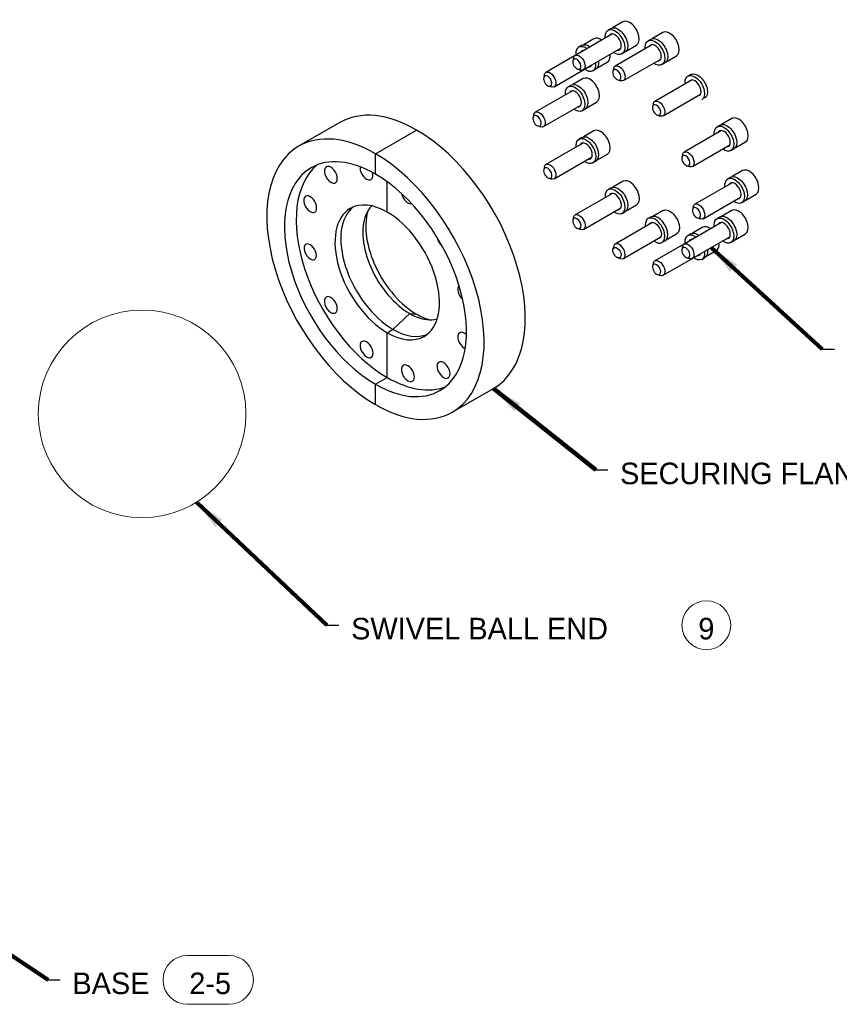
# Model space of a CAD drawing. Header units: millimetres. Extents: x -141576 to -137371, y -691119 to -688149.
# Tile 4 of 26: x -140906 to -140571, y -690262 to -689859. Entities that reach past the tile are written whole.
import ezdxf

# ---------------------------------------------------------------- set-up
doc = ezdxf.new("R2010")
doc.units = ezdxf.units.MM
doc.header["$MEASUREMENT"] = 0
doc.linetypes.add('DGN Style 5', pattern=[1.730784, 0.741765, -0.989019])
doc.styles.add('Style-ENGINEERING', font='ENGINEERING.shx')
doc.styles.add('Style-ENGINEERING_0', font='ENGINEERING.shx')
doc.dimstyles.new('MetricMM', dxfattribs={"dimtxt": 3, "dimasz": 3, "dimexe": 1.5, "dimexo": 1.5, "dimgap": 1.5, "dimtad": 1, "dimdec": 0, "dimzin": 7, "dimtxsty": 'Style-ENGINEERING_0', "dimcen": 0.09, "dimclrd": 1, "dimclre": 1, "dimclrt": 7, "dimadec": 0, "dimazin": 3, "dimtfac": 1, "dimtdec": 0, "dimtofl": 0, "dimtmove": 0, "dimatfit": 3, "dimfxl": 1, "dimtzin": 7, "dimlwd": -1, "dimlwe": 0, "dimarcsym": 0})

# ---------------------------------------------------------------- blocks, each defined once
blk = doc.blocks.new('*U2')
for p, q in [((-1186.53, -225.37), (-1190.78, -227.83)), ((-1191.39, -228.05), (-1192.59, -228.75)), ((-1170.16, -229.75), (-1174.4, -232.21)), ((-1190.82, -230.31), (-1206.14, -239.15)), ((-1198.46, -232.3), (-1202.71, -234.75)), ((-1175.02, -232.43), (-1176.22, -233.13)), ((-1203.32, -234.97), (-1204.53, -235.67)), ((-1202.74, -245.04), (-1187.42, -236.2)), ((-1174.45, -234.7), (-1189.76, -243.54)), ((-1186.95, -238.52), (-1185.75, -237.83)), ((-1185.24, -237.41), (-1181, -234.95)), ((-1206.34, -239.31), (-1218.07, -246.08)), ((-1206.78, -240.12), (-1207.04, -241.27)), ((-1197.18, -244.33), (-1192.93, -241.88)), ((-1186.36, -249.43), (-1171.05, -240.59)), ((-1168.87, -241.79), (-1164.62, -239.34)), ((-1214.67, -251.97), (-1199.36, -243.13)), ((-1205.02, -244.77), (-1203.9, -245.12)), ((-1198.88, -245.44), (-1197.68, -244.75)), ((-1190.41, -244.51), (-1190.67, -245.65)), ((-1170.58, -242.9), (-1169.38, -242.21)), ((-1218.71, -247.05), (-1218.97, -248.19)), ((-1202.81, -248.63), (-1207.06, -251.08)), ((-1188.65, -249.15), (-1187.52, -249.5)), ((-1158.16, -249.16), (-1173.47, -258)), ((-1158.73, -246.9), (-1159.93, -247.59)), ((-1207.11, -253.57), (-1222.42, -262.41)), ((-1216.95, -251.69), (-1215.83, -252.04)), ((-1207.68, -251.31), (-1208.88, -252)), ((-1170.07, -263.89), (-1154.76, -255.05)), ((-1219.02, -268.3), (-1203.71, -259.46)), ((-1203.24, -261.78), (-1202.04, -261.08)), ((-1201.53, -260.66), (-1197.28, -258.21)), ((-1174.12, -258.97), (-1174.37, -260.12)), ((-1223.07, -263.38), (-1223.32, -264.53)), ((-1172.36, -263.61), (-1171.23, -263.96)), ((-1141.9, -264.94), (-1146.14, -267.39)), ((-1302.43, -266.58), (-1319.26, -276.29)), ((-1287.81, -279.41), (-1270.98, -269.69)), ((-1287.81, -279.41), (-1270.98, -269.69)), ((-1221.31, -268.02), (-1220.18, -268.37)), ((-1198.43, -270), (-1202.68, -272.45)), ((-1146.19, -269.88), (-1161.5, -278.72)), ((-1146.76, -267.62), (-1147.96, -268.31)), ((-1203.29, -272.68), (-1204.49, -273.37)), ((-1202.73, -274.94), (-1218.04, -283.78)), ((-1158.11, -284.61), (-1142.79, -275.77)), ((-1142.32, -278.09), (-1141.12, -277.4)), ((-1140.61, -276.98), (-1136.37, -274.52)), ((-1287.81, -287.74), (-1287.81, -279.41)), ((-1287.81, -287.74), (-1287.81, -279.41)), ((-1214.64, -289.67), (-1199.33, -280.83)), ((-1197.15, -282.03), (-1192.9, -279.58)), ((-1162.15, -279.69), (-1162.41, -280.84)), ((-1218.68, -284.75), (-1218.94, -285.89)), ((-1198.85, -283.14), (-1197.65, -282.45)), ((-1160.39, -284.34), (-1159.27, -284.68)), ((-1216.92, -289.39), (-1215.8, -289.74)), ((-1142.39, -288.99), (-1143.59, -289.68)), ((-1137.52, -286.31), (-1141.77, -288.76)), ((-1283, -303.28), (-1283, -290.87)), ((-1283, -303.28), (-1283, -290.87)), ((-1191.34, -293.36), (-1192.54, -294.05)), ((-1186.48, -290.68), (-1190.72, -293.13)), ((-1141.82, -291.25), (-1157.13, -300.09)), ((-1190.77, -295.62), (-1206.08, -304.46)), ((-1153.73, -305.98), (-1138.42, -297.14)), ((-1136.24, -298.34), (-1131.99, -295.89)), ((-1202.68, -310.35), (-1187.37, -301.51)), ((-1185.19, -302.71), (-1180.94, -300.26)), ((-1157.77, -301.06), (-1158.03, -302.21)), ((-1137.95, -299.45), (-1136.74, -298.76)), ((-1206.73, -305.43), (-1206.99, -306.58)), ((-1186.9, -303.83), (-1185.7, -303.13)), ((-1174.99, -305.28), (-1176.2, -305.97)), ((-1170.11, -302.61), (-1174.33, -305.04)), ((-1156.02, -305.7), (-1154.89, -306.05)), ((-1146.78, -305.27), (-1147.98, -305.97)), ((-1141.92, -302.6), (-1146.16, -305.05)), ((-1204.97, -310.07), (-1203.84, -310.42)), ((-1174.39, -307.55), (-1189.71, -316.39)), ((-1146.21, -307.54), (-1161.53, -316.38)), ((-1153.86, -309.5), (-1158.11, -311.95)), ((-1186.31, -322.28), (-1171.04, -313.46)), ((-1168.89, -314.68), (-1164.57, -312.19)), ((-1158.72, -312.18), (-1159.92, -312.87)), ((-1158.13, -322.27), (-1142.81, -313.43)), ((-1140.63, -314.63), (-1136.39, -312.18)), ((-1190.36, -317.36), (-1190.61, -318.51)), ((-1161.65, -316.46), (-1173.47, -323.28)), ((-1170.55, -315.75), (-1169.35, -315.05)), ((-1162.17, -317.35), (-1162.43, -318.49)), ((-1142.34, -315.74), (-1141.14, -315.05)), ((-1188.6, -322), (-1187.47, -322.35)), ((-1170.07, -329.17), (-1154.76, -320.33)), ((-1160.41, -321.99), (-1159.29, -322.34)), ((-1154.28, -322.65), (-1153.08, -321.95)), ((-1152.58, -321.53), (-1148.33, -319.08)), ((-1174.11, -324.25), (-1174.37, -325.4)), ((-1172.35, -328.89), (-1171.23, -329.24)), ((-1280.6, -351.3), (-1273.8, -344.84)), ((-1280.6, -351.3), (-1273.8, -344.84)), ((-1273.8, -344.84), (-1270.98, -345.09)), ((-1273.8, -344.84), (-1270.98, -345.09)), ((-1283, -352.69), (-1280.6, -351.3)), ((-1283, -352.69), (-1280.6, -351.3)), ((-1283, -371.01), (-1283, -352.69)), ((-1283, -371.01), (-1283, -352.69)), ((-1104.94, -359.43), (-1099.94, -359.43)), ((-1287.81, -373.79), (-1283, -371.01)), ((-1287.81, -373.79), (-1283, -371.01)), ((-1287.81, -382.12), (-1287.81, -373.79)), ((-1287.81, -382.12), (-1287.81, -373.79)), ((-1256.36, -385.23), (-1239.54, -375.52)), ((-1197.67, -408.9), (-1192.67, -408.9)), ((-1307.75, -472.46), (-1302.75, -472.46)), ((-1421.84, -617.73), (-1416.84, -617.73))]:
    blk.add_line(p, q)
at = {"lineweight": 13}
for p, q in [((-1364.77, -607.73), (-1347.77, -607.73)), ((-1364.77, -627.73), (-1347.77, -627.73))]:
    blk.add_line(p, q, dxfattribs=at)
blk.add_circle((-1152.38, -472.46), 10, dxfattribs=at)
at = {"color": 7, "linetype": 'Continuous', "lineweight": 0}
blk.add_arc((-1383.32, -385.9), 42.5, 0, 360, dxfattribs=at)
at = {"lineweight": 13}
for centre, start, end in [((-1364.77, -617.73), 90, 270), ((-1347.77, -617.73), 270, 90)]:
    blk.add_arc(centre, 10, start, end, dxfattribs=at)
for centre, major_axis, start_param, end_param in [((-1183.76, -230.16), (2.77, -4.79), 0, 3.141593), ((-1167.39, -234.54), (2.77, -4.79), 0, 3.141593), ((-1195.69, -237.09), (2.77, -4.79), 2.239369, 3.141593), ((-1189.77, -233.63), (1.82, -3.15), 3.141593, 3.505314), ((-1189.77, -233.63), (1.82, -3.15), 0, 3.141593), ((-1188.57, -232.94), (1.82, -3.15), 3.478345, 3.505314), ((-1201.7, -240.56), (1.82, -3.15), 3.141593, 3.482222), ((-1201.7, -240.56), (1.82, -3.15), 2.800963, 3.141593), ((-1200.5, -239.86), (1.82, -3.15), 3.478345, 3.482222), ((-1189.77, -233.63), (1.82, -3.15), 5.919464, 6.283185), ((-1188.57, -232.94), (1.82, -3.15), -0.363721, -0.336752), ((-1173.4, -238.01), (1.82, -3.15), 3.141593, 3.505314), ((-1173.4, -238.01), (1.82, -3.15), 0, 3.141593), ((-1172.2, -237.32), (1.82, -3.15), 3.478345, 3.505314), ((-1205.4, -242.65), (1.19, -2.06), 3.700583, 5.724195), ((-1205.4, -242.65), (1.19, -2.06), 2.356194, 3.700583), ((-1205.4, -242.65), (1.19, -2.06), 5.724195, 8.63938), ((-1195.69, -237.09), (2.77, -4.79), 0, 0.915505), ((-1173.4, -238.01), (1.82, -3.15), 5.919464, 6.283185), ((-1172.2, -237.32), (1.82, -3.15), -0.363721, -0.336752), ((-1201.7, -240.56), (1.82, -3.15), 5.919464, 6.283185), ((-1201.7, -240.56), (1.82, -3.15), 0, 0.38549), ((-1200.5, -239.86), (1.82, -3.15), -0.363721, -0.336752), ((-1189.03, -247.04), (1.19, -2.06), 3.700583, 5.724195), ((-1189.03, -247.04), (1.19, -2.06), 2.356194, 3.700583), ((-1189.03, -247.04), (1.19, -2.06), 5.724195, 8.63938), ((-1217.33, -249.58), (1.19, -2.06), 3.700583, 5.724195), ((-1217.33, -249.58), (1.19, -2.06), 2.356194, 3.700583), ((-1217.33, -249.58), (1.19, -2.06), 5.724195, 8.63938), ((-1200.05, -253.42), (2.77, -4.79), 0, 3.141593), ((-1157.11, -252.48), (1.82, -3.15), 3.141593, 3.505314), ((-1157.11, -252.48), (1.82, -3.15), 0, 3.141593), ((-1206.06, -256.89), (1.82, -3.15), 3.141593, 3.505314), ((-1206.06, -256.89), (1.82, -3.15), 0, 3.141593), ((-1204.86, -256.19), (1.82, -3.15), 3.478345, 3.505314), ((-1270.98, -321.05), (31.45, -54.47), 2.356194, 3.141593), ((-1206.06, -256.89), (1.82, -3.15), 5.919464, 6.283185), ((-1204.86, -256.19), (1.82, -3.15), -0.363721, -0.336752), ((-1172.74, -261.5), (1.19, -2.06), 3.700583, 5.724195), ((-1172.74, -261.5), (1.19, -2.06), 2.356194, 3.700583), ((-1172.74, -261.5), (1.19, -2.06), 5.724195, 8.63938), ((-1221.68, -265.91), (1.19, -2.06), 3.700583, 5.724195), ((-1221.68, -265.91), (1.19, -2.06), 2.356194, 3.700583), ((-1221.68, -265.91), (1.19, -2.06), 5.724195, 8.63938), ((-1139.13, -269.73), (2.77, -4.79), 0, 3.141593), ((-1270.98, -321.05), (31.45, -54.47), 0, 2.356194), ((-1195.66, -274.79), (2.77, -4.79), 0, 3.141593), ((-1145.14, -273.2), (1.82, -3.15), 3.141593, 3.505314), ((-1145.14, -273.2), (1.82, -3.15), 0, 3.141593), ((-1143.94, -272.51), (1.82, -3.15), 3.478345, 3.505314), ((-1287.81, -330.76), (31.45, -54.47), 2.356194, 3.141593), ((-1287.81, -330.76), (31.45, -54.47), 3.141593, 5.497787), ((-1201.67, -278.26), (1.82, -3.15), 3.141593, 3.505314), ((-1201.67, -278.26), (1.82, -3.15), 0, 3.141593), ((-1200.47, -277.56), (1.82, -3.15), 3.478345, 3.505314), ((-1145.14, -273.2), (1.82, -3.15), 5.919464, 6.283185), ((-1143.94, -272.51), (1.82, -3.15), -0.363721, -0.336752), ((-1287.81, -330.76), (26.35, -45.64), 2.356194, 3.141593), ((-1287.81, -330.76), (31.45, -54.47), 0, 2.356194), ((-1201.67, -278.26), (1.82, -3.15), 5.919464, 6.283185), ((-1200.47, -277.56), (1.82, -3.15), -0.363721, -0.336752), ((-1160.77, -282.22), (1.19, -2.06), 3.700583, 5.724195), ((-1160.77, -282.22), (1.19, -2.06), 2.356194, 3.700583), ((-1160.77, -282.22), (1.19, -2.06), 5.724195, 8.63938), ((-1287.81, -330.76), (26.35, -45.64), 3.141593, 5.497787), ((-1283, -327.99), (26.35, -45.64), 3.232959, 5.497787), ((-1306.1, -288.01), (1.87, -3.24), 3.141593, 5.497787), ((-1306.1, -288.01), (1.87, -3.24), 0, 3.141593), ((-1291.48, -286.69), (1.87, -3.24), 3.777725, 5.497787), ((-1217.3, -287.28), (1.19, -2.06), 3.700583, 5.724195), ((-1217.3, -287.28), (1.19, -2.06), 2.356194, 3.700583), ((-1217.3, -287.28), (1.19, -2.06), 5.724195, 8.63938), ((-1134.76, -291.1), (2.77, -4.79), 0, 3.141593), ((-1291.48, -286.69), (1.87, -3.24), 5.497787, 6.283185), ((-1291.48, -286.69), (1.87, -3.24), 0, 1.135828), ((-1287.81, -330.76), (26.35, -45.64), 0, 2.356194), ((-1183.71, -295.47), (2.77, -4.79), 0, 3.141593), ((-1306.1, -288.01), (1.87, -3.24), 5.497787, 6.283185), ((-1140.77, -294.57), (1.82, -3.15), 3.141593, 3.505314), ((-1140.77, -294.57), (1.82, -3.15), 0, 3.141593), ((-1139.57, -293.87), (1.82, -3.15), 3.478345, 3.505314), ((-1314.54, -300.04), (1.87, -3.24), 3.141593, 5.497787), ((-1314.54, -300.04), (1.87, -3.24), 0, 3.141593), ((-1274.58, -296.43), (1.87, -3.24), 4.174086, 5.497787), ((-1189.72, -298.94), (1.82, -3.15), 3.141593, 3.505314), ((-1189.72, -298.94), (1.82, -3.15), 0, 3.141593), ((-1188.52, -298.25), (1.82, -3.15), 3.478345, 3.505314), ((-1140.77, -294.57), (1.82, -3.15), 5.919464, 6.283185), ((-1139.57, -293.87), (1.82, -3.15), -0.363721, -0.336752), ((-1283, -327.99), (15.13, -26.2), 3.141593, 5.497787), ((-1280.6, -326.6), (15.13, -26.2), 3.221127, 5.497787), ((-1283, -327.99), (15.13, -26.2), 2.356194, 3.141593), ((-1273.8, -322.67), (13.57, -23.51), 3.302576, 3.562127), ((-1274.58, -296.43), (1.87, -3.24), 5.497787, 6.123254), ((-1189.72, -298.94), (1.82, -3.15), 5.919464, 6.283185), ((-1188.52, -298.25), (1.82, -3.15), -0.363721, -0.336752), ((-1156.39, -303.59), (1.19, -2.06), 3.700583, 5.724195), ((-1156.39, -303.59), (1.19, -2.06), 2.356194, 3.700583), ((-1156.39, -303.59), (1.19, -2.06), 5.724195, 8.63938), ((-1139.15, -307.39), (2.77, -4.79), 0, 3.141593), ((-1314.54, -300.04), (1.87, -3.24), 5.497787, 6.283185), ((-1273.8, -322.67), (13.57, -23.51), 3.562127, 5.497787), ((-1270.98, -321.05), (14.72, -25.5), 3.651301, 5.497787), ((-1283, -327.99), (15.13, -26.2), 0, 2.356194), ((-1205.35, -307.96), (1.19, -2.06), 2.356194, 3.700583), ((-1205.35, -307.96), (1.19, -2.06), 5.724195, 8.63938), ((-1173.37, -310.86), (2.82, -4.89), 3.141593, 3.926991), ((-1173.37, -310.86), (2.82, -4.89), 0, 3.141593), ((-1172.17, -310.17), (2.82, -4.89), 0, 3.141593), ((-1205.35, -307.96), (1.19, -2.06), 3.700583, 5.724195), ((-1173.37, -310.86), (2.82, -4.89), 3.926991, 4.070005), ((-1151.09, -314.29), (2.77, -4.79), 2.234927, 3.141593), ((-1145.16, -310.86), (1.82, -3.15), 3.141593, 3.505314), ((-1145.16, -310.86), (1.82, -3.15), 0, 3.141593), ((-1143.96, -310.16), (1.82, -3.15), 3.478345, 3.505314), ((-1259.94, -314.63), (1.87, -3.24), 4.133237, 5.292699), ((-1157.1, -317.76), (1.82, -3.15), 2.785412, 3.141593), ((-1155.9, -317.07), (1.82, -3.15), 3.478345, 3.497773), ((-1145.16, -310.86), (1.82, -3.15), 5.919464, 6.283185), ((-1143.96, -310.16), (1.82, -3.15), -0.363721, -0.336752), ((-1314.54, -319.55), (1.78, -3.09), 3.141593, 5.497787), ((-1314.54, -319.55), (1.78, -3.09), 0, 3.141593), ((-1188.01, -319.33), (1.7, -2.94), 3.141593, 3.700583), ((-1188.01, -319.33), (1.7, -2.94), 0, 3.141593), ((-1173.37, -310.86), (2.82, -4.89), 5.363051, 6.283185), ((-1160.79, -319.88), (1.19, -2.06), 3.700583, 5.724195), ((-1160.79, -319.88), (1.19, -2.06), 2.356194, 3.700583), ((-1160.79, -319.88), (1.19, -2.06), 5.724195, 8.63938), ((-1157.1, -317.76), (1.82, -3.15), 3.141593, 3.497773), ((-1151.09, -314.29), (2.77, -4.79), 0, 0.911094), ((-1314.54, -319.55), (1.78, -3.09), 5.497787, 6.283185), ((-1188.01, -319.33), (1.7, -2.94), 5.724195, 6.283185), ((-1157.1, -317.76), (1.82, -3.15), 5.919464, 6.283185), ((-1157.1, -317.76), (1.82, -3.15), 0, 0.371115), ((-1155.9, -317.07), (1.82, -3.15), -0.363721, -0.336752), ((-1172.73, -326.78), (1.19, -2.06), 3.700583, 5.724195), ((-1172.73, -326.78), (1.19, -2.06), 2.356194, 3.700583), ((-1172.73, -326.78), (1.19, -2.06), 5.724195, 8.63938), ((-1251.48, -336.42), (1.87, -3.24), 3.304301, 5.250136), ((-1306.09, -341.32), (1.87, -3.24), 3.141593, 5.497787), ((-1306.09, -341.32), (1.87, -3.24), 0, 3.141593), ((-1306.09, -341.32), (1.87, -3.24), 5.497787, 6.283185), ((-1273.8, -322.67), (13.57, -23.51), 5.497787, 5.862651), ((-1270.98, -321.05), (14.72, -25.5), 5.497787, 5.773476), ((-1273.8, -322.67), (13.57, -23.51), 5.862651, 6.122202), ((-1283, -327.99), (15.13, -26.2), 5.497787, 6.283185), ((-1280.6, -326.6), (15.13, -26.2), 5.497787, 6.203651), ((-1251.47, -355.94), (1.87, -3.24), 3.141593, 5.497787), ((-1251.47, -355.94), (1.87, -3.24), 2.009047, 3.141593), ((-1291.45, -359.52), (1.87, -3.24), 3.141593, 5.497787), ((-1291.45, -359.52), (1.87, -3.24), 0, 3.141593), ((-1291.45, -359.52), (1.87, -3.24), 5.497787, 6.283185), ((-1251.47, -355.94), (1.87, -3.24), -0.785398, -0.637467), ((-1274.55, -369.28), (1.87, -3.24), 3.141593, 5.497787), ((-1274.55, -369.28), (1.87, -3.24), 0, 3.141593), ((-1259.92, -367.97), (1.87, -3.24), 3.141593, 5.497787), ((-1259.92, -367.97), (1.87, -3.24), 0, 3.141593), ((-1287.81, -330.76), (26.35, -45.64), 5.497787, 6.283185), ((-1283, -327.99), (26.35, -45.64), 5.497787, 6.191819), ((-1274.55, -369.28), (1.87, -3.24), 5.497787, 6.283185), ((-1259.92, -367.97), (1.87, -3.24), 5.497787, 6.283185), ((-1287.81, -330.76), (31.45, -54.47), 5.497787, 6.283185)]:
    blk.add_ellipse(centre, major_axis=major_axis, ratio=0.57735, start_param=start_param, end_param=end_param)
at = {"extrusion": (0, 0, -1)}
for centre, major_axis, start_param, end_param in [((-1189.77, -233.63), (-2.82, 4.89), 5.497787, 6.283185), ((-1189.77, -233.63), (-2.82, 4.89), 0, 3.141593), ((-1188.57, -232.94), (-2.82, 4.89), 0, 3.141593), ((-1189.77, -233.63), (-2.82, 4.89), -0.92428, -0.785398), ((-1173.4, -238.01), (-2.82, 4.89), 5.497787, 6.283185), ((-1173.4, -238.01), (-2.82, 4.89), 0, 3.141593), ((-1172.2, -237.32), (-2.82, 4.89), 0, 3.141593), ((-1201.7, -240.56), (-2.82, 4.89), 5.497787, 6.283185), ((-1201.7, -240.56), (-2.82, 4.89), 0, 0.917832), ((-1200.5, -239.86), (-2.82, 4.89), 0, 0.917832), ((-1189.77, -233.63), (-2.82, 4.89), 3.141593, 4.065872), ((-1173.4, -238.01), (-2.82, 4.89), -0.92428, -0.785398), ((-1204.44, -242.1), (-1.7, 2.94), 5.724195, 6.283185), ((-1204.44, -242.1), (-1.7, 2.94), 0, 0.785398), ((-1201.7, -240.56), (-2.82, 4.89), -0.917832, -0.785398), ((-1204.44, -242.1), (-1.7, 2.94), 0.785398, 3.141593), ((-1200.5, -239.86), (-2.82, 4.89), 2.210896, 3.141593), ((-1216.37, -249.02), (-1.7, 2.94), 0, 0.785398), ((-1204.44, -242.1), (-1.7, 2.94), 3.141593, 3.700583), ((-1201.7, -240.56), (-2.82, 4.89), 3.141593, 4.065872), ((-1201.7, -240.56), (-2.82, 4.89), 2.210896, 3.141593), ((-1188.06, -246.48), (-1.7, 2.94), 5.724195, 6.283185), ((-1188.06, -246.48), (-1.7, 2.94), 0, 0.785398), ((-1188.06, -246.48), (-1.7, 2.94), 0.785398, 3.141593), ((-1173.4, -238.01), (-2.82, 4.89), 3.141593, 4.065872), ((-1216.37, -249.02), (-1.7, 2.94), 5.724195, 6.283185), ((-1216.37, -249.02), (-1.7, 2.94), 0.785398, 3.141593), ((-1188.06, -246.48), (-1.7, 2.94), 3.141593, 3.700583), ((-1157.11, -252.48), (-2.82, 4.89), 5.497787, 6.283185), ((-1157.11, -252.48), (-2.82, 4.89), 0, 3.141593), ((-1155.91, -251.79), (-2.82, 4.89), 0, 3.141593), ((-1216.37, -249.02), (-1.7, 2.94), 3.141593, 3.700583), ((-1206.06, -256.89), (-2.82, 4.89), 5.497787, 6.283185), ((-1206.06, -256.89), (-2.82, 4.89), 0, 3.141593), ((-1204.86, -256.19), (-2.82, 4.89), 0, 3.141593), ((-1157.11, -252.48), (-2.82, 4.89), -0.92428, -0.785398), ((-1206.06, -256.89), (-2.82, 4.89), -0.92428, -0.785398), ((-1171.77, -260.95), (-1.7, 2.94), 5.724195, 6.283185), ((-1171.77, -260.95), (-1.7, 2.94), 0, 0.785398), ((-1206.06, -256.89), (-2.82, 4.89), 3.141593, 4.065872), ((-1171.77, -260.95), (-1.7, 2.94), 0.785398, 3.141593), ((-1220.72, -265.35), (-1.7, 2.94), 5.724195, 6.283185), ((-1220.72, -265.35), (-1.7, 2.94), 0, 0.785398), ((-1220.72, -265.35), (-1.7, 2.94), 0.785398, 3.141593), ((-1171.77, -260.95), (-1.7, 2.94), 3.141593, 3.700583), ((-1220.72, -265.35), (-1.7, 2.94), 3.141593, 3.700583), ((-1145.14, -273.2), (-2.82, 4.89), 5.497787, 6.283185), ((-1145.14, -273.2), (-2.82, 4.89), 0, 3.141593), ((-1143.94, -272.51), (-2.82, 4.89), 0, 3.141593), ((-1201.67, -278.26), (-2.82, 4.89), 5.497787, 6.283185), ((-1201.67, -278.26), (-2.82, 4.89), 0, 3.141593), ((-1200.47, -277.56), (-2.82, 4.89), 0, 3.141593), ((-1145.14, -273.2), (-2.82, 4.89), -0.92428, -0.785398), ((-1201.67, -278.26), (-2.82, 4.89), -0.92428, -0.785398), ((-1145.14, -273.2), (-2.82, 4.89), 3.141593, 4.065872), ((-1159.81, -281.67), (-1.7, 2.94), 5.724195, 6.283185), ((-1159.81, -281.67), (-1.7, 2.94), 0, 0.785398), ((-1159.81, -281.67), (-1.7, 2.94), 0.785398, 3.141593), ((-1216.34, -286.72), (-1.7, 2.94), 5.724195, 6.283185), ((-1216.34, -286.72), (-1.7, 2.94), 0, 0.785398), ((-1216.34, -286.72), (-1.7, 2.94), 0.785398, 3.141593), ((-1201.67, -278.26), (-2.82, 4.89), 3.141593, 4.065872), ((-1159.81, -281.67), (-1.7, 2.94), 3.141593, 3.700583), ((-1216.34, -286.72), (-1.7, 2.94), 3.141593, 3.700583), ((-1140.77, -294.57), (-2.82, 4.89), 5.497787, 6.283185), ((-1140.77, -294.57), (-2.82, 4.89), 0, 3.141593), ((-1139.57, -293.87), (-2.82, 4.89), 0, 3.141593), ((-1189.72, -298.94), (-2.82, 4.89), 5.497787, 6.283185), ((-1189.72, -298.94), (-2.82, 4.89), 0, 3.141593), ((-1188.52, -298.25), (-2.82, 4.89), 0, 3.141593), ((-1140.77, -294.57), (-2.82, 4.89), -0.92428, -0.785398), ((-1189.72, -298.94), (-2.82, 4.89), -0.92428, -0.785398), ((-1167.34, -307.4), (-2.77, 4.79), 0, 3.141593), ((-1155.43, -303.03), (-1.7, 2.94), 5.724195, 6.283185), ((-1155.43, -303.03), (-1.7, 2.94), 0, 0.785398), ((-1155.43, -303.03), (-1.7, 2.94), 0.785398, 3.141593), ((-1140.77, -294.57), (-2.82, 4.89), 3.141593, 4.065872), ((-1204.38, -307.41), (-1.7, 2.94), 5.724195, 6.283185), ((-1204.38, -307.41), (-1.7, 2.94), 0, 0.785398), ((-1204.38, -307.41), (-1.7, 2.94), 0.785398, 3.141593), ((-1189.72, -298.94), (-2.82, 4.89), 3.141593, 4.065872), ((-1155.43, -303.03), (-1.7, 2.94), 3.141593, 3.700583), ((-1145.16, -310.86), (-2.82, 4.89), 5.497787, 6.283185), ((-1145.16, -310.86), (-2.82, 4.89), 0, 3.141593), ((-1143.96, -310.16), (-2.82, 4.89), 0, 3.141593), ((-1204.38, -307.41), (-1.7, 2.94), 3.141593, 3.700583), ((-1173.37, -310.86), (-1.82, 3.15), 5.905319, 6.283185), ((-1173.37, -310.86), (-1.82, 3.15), 0, 3.141593), ((-1172.17, -310.17), (-1.82, 3.15), -0.377866, -0.336752), ((-1145.16, -310.86), (-2.82, 4.89), -0.92428, -0.785398), ((-1173.37, -310.86), (-1.82, 3.15), 3.141593, 3.490622), ((-1172.17, -310.17), (-1.82, 3.15), 3.478345, 3.490622), ((-1157.1, -317.76), (-2.82, 4.89), 5.497787, 6.283185), ((-1157.1, -317.76), (-2.82, 4.89), 0, 0.922133), ((-1155.9, -317.07), (-2.82, 4.89), 0, 0.922133), ((-1188.98, -319.89), (-1.19, 2.06), 3.926991, 5.724195), ((-1188.98, -319.89), (-1.19, 2.06), 5.724195, 9.983768), ((-1159.83, -319.32), (-1.7, 2.94), 5.724195, 6.283185), ((-1159.83, -319.32), (-1.7, 2.94), 0, 0.785398), ((-1157.1, -317.76), (-2.82, 4.89), -0.922133, -0.785398), ((-1159.83, -319.32), (-1.7, 2.94), 0.785398, 3.141593), ((-1145.16, -310.86), (-2.82, 4.89), 3.141593, 4.065872), ((-1188.98, -319.89), (-1.19, 2.06), 3.700583, 3.926991), ((-1159.83, -319.32), (-1.7, 2.94), 3.141593, 3.700583), ((-1157.1, -317.76), (-2.82, 4.89), 3.141593, 4.065872), ((-1157.1, -317.76), (-2.82, 4.89), 2.21517, 3.141593), ((-1155.9, -317.07), (-2.82, 4.89), 2.21517, 3.141593), ((-1171.77, -326.23), (-1.7, 2.94), 5.724195, 6.283185), ((-1171.77, -326.23), (-1.7, 2.94), 0, 0.785398), ((-1171.77, -326.23), (-1.7, 2.94), 0.785398, 3.141593), ((-1171.77, -326.23), (-1.7, 2.94), 3.141593, 3.700583)]:
    blk.add_ellipse(centre, major_axis=major_axis, ratio=0.57735, start_param=start_param, end_param=end_param, dxfattribs=at)
at = {"color": 7, "linetype": 'DGN Style 5', "lineweight": 0, "line_spacing_factor": 0.6, "style": 'Style-ENGINEERING'}
for s, insert, char_height, attachment_point in [('SECURING FLANGE', (-1187.69, -410.37), 8.8415, 4), ('SWIVEL BALL END', (-1297.77, -473.93), 8.8415, 4), ('9', (-1152.38, -473.93), 8.84, 5), ('BASE', (-1411.86, -619.2), 8.841, 4), ('2-5', (-1355.49, -619.2), 8.841, 5)]:
    blk.add_mtext(s, dxfattribs=dict(at, insert=insert, char_height=char_height, attachment_point=attachment_point))
at = {"color": 1, "linetype": 'Continuous'}
for points in [[(-1150.47, -317.85), (-1104.94, -359.43)], [(-1239.54, -375.52), (-1197.67, -408.9)], [(-1361.07, -422.11), (-1307.75, -472.46)], [(-1456.43, -594.65), (-1421.84, -617.73)]]:
    blk.add_leader(points, dimstyle='MetricMM', override={"dimtxt": 12.5, "dimasz": 12.5, "dimgap": 6.25, "dimclrd": 0, "dimlwd": 65534}, dxfattribs=at)

msp = doc.modelspace()

# ---------------------------------------------------------------- block references
at = {"color": 7, "linetype": 'Continuous', "lineweight": 13}
msp.add_blockref('*U2', (-139473.05, -689634.45), dxfattribs=at)

doc.saveas('drawing.dxf')
